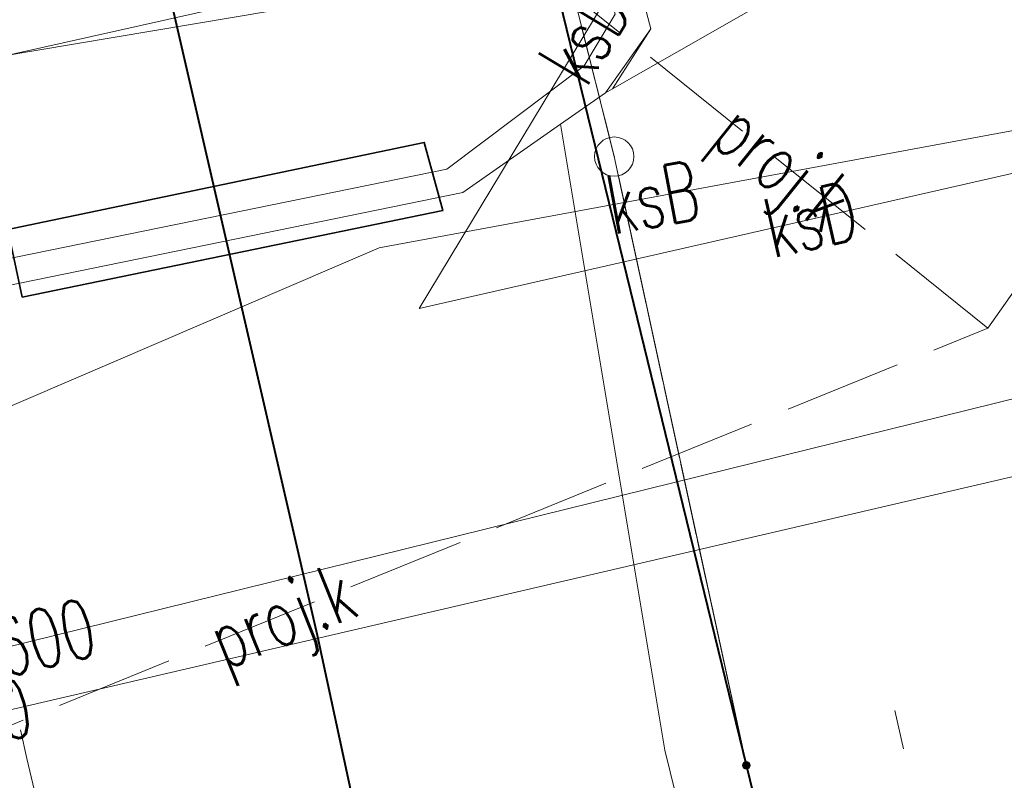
# Model space of a CAD drawing. Header units: metres. Extents: x 6567444 to 13135881, y 5574237 to 11149086.
# Tile 83 of 212: x 6567806 to 6567818, y 5574503 to 5574513. Entities that reach past the tile are written whole.
import ezdxf
from ezdxf.enums import TextEntityAlignment as Align

# ---------------------------------------------------------------- set-up
doc = ezdxf.new("R2010")
doc.units = ezdxf.units.M
for name, pattern in [('_MDCP$0$L_0_03', [1, 0.5, -0.5]), ('_MDCP$1$L_0_06', [2, 1.5, -0.5]), ('GE.I.6640.1.468.2024_MDCP_dodatkowe pomiary_12.03.2026$0$L_0_03', [1, 0.5, -0.5]), ('GE.I.6640.1.468.2024_MDCP_dodatkowe pomiary_12.03.2026$0$L_0_06', [2, 1.5, -0.5])]:
    doc.linetypes.add(name, pattern=pattern)
for name, color, linetype, lineweight in [('_MDCP$0$EGB_DzialkaEwidencyjna', 7, 'Continuous', 18), ('_MDCP$0$EGB_Klasouzytek', 92, 'Continuous', 18), ('_MDCP$0$EGB_KonturUzytkuGruntowego', 92, 'Continuous', 18), ('_MDCP$0$EGB_PunktGraniczny', 7, 'Continuous', 18), ('_MDCP$0$GES_PrzewodElektroenergetyczny', 1, 'Continuous', 18), ('_MDCP$0$GES_PrzewodKanalizacyjny_Projektowany', 7, 'Continuous', 18), ('_MDCP$0$GES_UrzadzeniaTowarzyszczaceLiniowe', 7, 'Continuous', 18), ('_MDCP$0$MP_LINIE_REGULAC', 135, 'Continuous', 40), ('_MDCP$0$OT_Budowle', 7, 'Continuous', 18), ('_MDCP$0$OT_Komunikacja', 7, 'Continuous', 18), ('_MDCP$1$GES_PrzewodKanalizacyjny', 36, 'Continuous', 18), ('_MDCP$1$GES_PrzewodWodociagowy', 5, 'Continuous', 18), ('GE.I.6640.1.468.2024_MDCP_dodatkowe pomiary_12.03.2026$0$EGB_DzialkaEwidencyjna', 7, 'Continuous', 18), ('GE.I.6640.1.468.2024_MDCP_dodatkowe pomiary_12.03.2026$0$EGB_Klasouzytek', 92, 'Continuous', 18), ('GE.I.6640.1.468.2024_MDCP_dodatkowe pomiary_12.03.2026$0$EGB_KonturUzytkuGruntowego', 92, 'Continuous', 18), ('GE.I.6640.1.468.2024_MDCP_dodatkowe pomiary_12.03.2026$0$EGB_PunktGraniczny', 7, 'Continuous', 18), ('GE.I.6640.1.468.2024_MDCP_dodatkowe pomiary_12.03.2026$0$GES_PrzewodElektroenergetyczny', 1, 'Continuous', 18), ('GE.I.6640.1.468.2024_MDCP_dodatkowe pomiary_12.03.2026$0$GES_PrzewodKanalizacyjny', 36, 'Continuous', 18), ('GE.I.6640.1.468.2024_MDCP_dodatkowe pomiary_12.03.2026$0$GES_PrzewodKanalizacyjny_Projektowany', 7, 'Continuous', 18), ('GE.I.6640.1.468.2024_MDCP_dodatkowe pomiary_12.03.2026$0$GES_PrzewodWodociagowy', 5, 'Continuous', 18), ('GE.I.6640.1.468.2024_MDCP_dodatkowe pomiary_12.03.2026$0$GES_UrzadzeniaTowarzyszczaceLiniowe', 7, 'Continuous', 18), ('GE.I.6640.1.468.2024_MDCP_dodatkowe pomiary_12.03.2026$0$MP_LINIE_REGULAC', 135, 'Continuous', 40), ('GE.I.6640.1.468.2024_MDCP_dodatkowe pomiary_12.03.2026$0$OT_Budowle', 7, 'Continuous', 18), ('GE.I.6640.1.468.2024_MDCP_dodatkowe pomiary_12.03.2026$0$OT_Komunikacja', 7, 'Continuous', 18)]:
    doc.layers.add(name, color=color, linetype=linetype, lineweight=lineweight)
doc.styles.add('_MDCP$0$STANDARD', font='simplex.shx')
doc.styles.add('GE.I.6640.1.468.2024_MDCP_dodatkowe pomiary_12.03.2026$0$STANDARD', font='simplex.shx')

# ---------------------------------------------------------------- blocks, each defined once
blk = doc.blocks.new('_MDCP$0$L_0_02_2')
at = {"color": 0}
blk.add_point((0, 0), dxfattribs=at)
blk = doc.blocks.new('_MDCP$0$L_0_02_1')
at = {"color": 0}
blk.add_point((0, 0), dxfattribs=at)
blk = doc.blocks.new('_MDCP$0$L_0_29_1')
at = {"color": 0, "linetype": 'Continuous', "lineweight": 13, "flags": 128}
blk.add_lwpolyline([(0, -0.5), (0, 0.5)], dxfattribs=at)
blk = doc.blocks.new('_MDCP$0$EGPG_S')
at = {"color": 0, "linetype": 'Continuous', "lineweight": 18}
blk.add_circle((0, 0), 0.5, dxfattribs=at)
blk = doc.blocks.new('_MDCP$0$EGPG_N')
at = {"linetype": 'Continuous', "lineweight": 13}
blk.add_hatch(color=0, dxfattribs=at).paths.add_polyline_path([(0, -0.1, 1), (0, 0.1, 1)])
at = {"color": 0, "linetype": 'Continuous', "lineweight": 13}
blk.add_circle((0, 0), 0.1, dxfattribs=at)
blk = doc.blocks.new('_MDCP')
at = {"layer": '_MDCP$0$EGB_DzialkaEwidencyjna', "linetype": 'Continuous', "lineweight": 18}
for p, q in [((6567813.329, 5574511.092), (6567812.971, 5574512.518)), ((6567812.971, 5574512.518), (6567813.329, 5574511.092)), ((6567815.017, 5574503.354), (6567813.443, 5574510.606)), ((6567813.443, 5574510.606), (6567815.017, 5574503.354))]:
    blk.add_line(p, q, dxfattribs=at)
at = {"layer": '_MDCP$0$EGB_Klasouzytek', "lineweight": 18}
for points in [[(6567799.496, 5574570.502), (6567805.83, 5574540.63), (6567812.91, 5574512.76), (6567813.39, 5574510.85), (6567815.07, 5574503.11), (6567824.54, 5574464.39), (6567837.97, 5574408.39), (6567843.288, 5574339.737)], [(6567843.288, 5574339.738), (6567840.22, 5574379.37), (6567837.97, 5574408.39), (6567824.54, 5574464.39), (6567815.07, 5574503.11), (6567813.39, 5574510.85), (6567812.91, 5574512.76), (6567809.64, 5574533.63), (6567810.66, 5574545.93), (6567811.96, 5574548.85), (6567814.7, 5574549.3), (6567819.81, 5574551.02), (6567841.64, 5574556.2), (6567848.19, 5574557.83), (6567849.51, 5574552.26), (6567830.11, 5574547.72), (6567829, 5574518.49), (6567851.37, 5574441.53), (6567857.95, 5574413.39), (6567862.49, 5574380.1), (6567864.17, 5574367.81), (6567869.98, 5574345.11), (6567862.17, 5574342.99), (6567862.141, 5574342.197)]]:
    blk.add_lwpolyline(points, dxfattribs=at)
at = {"layer": '_MDCP$0$EGB_KonturUzytkuGruntowego', "linetype": '_MDCP$0$L_0_03', "lineweight": 18}
for points in [[(6567799.496, 5574570.502), (6567805.83, 5574540.63), (6567812.91, 5574512.76), (6567813.39, 5574510.85), (6567815.07, 5574503.11), (6567824.54, 5574464.39), (6567837.97, 5574408.39), (6567840.22, 5574379.37), (6567843.288, 5574339.738)], [(6567843.288, 5574339.738), (6567840.22, 5574379.37), (6567837.97, 5574408.39), (6567824.54, 5574464.39), (6567815.07, 5574503.11), (6567813.39, 5574510.85), (6567812.91, 5574512.76), (6567809.64, 5574533.63), (6567810.66, 5574545.93), (6567811.96, 5574548.85), (6567814.7, 5574549.3), (6567819.81, 5574551.02), (6567841.64, 5574556.2), (6567848.19, 5574557.83), (6567849.51, 5574552.26), (6567830.11, 5574547.72), (6567829, 5574518.49), (6567851.37, 5574441.53), (6567857.95, 5574413.39), (6567862.49, 5574380.1), (6567864.17, 5574367.81), (6567869.98, 5574345.11), (6567862.17, 5574342.99), (6567862.141, 5574342.197)]]:
    blk.add_lwpolyline(points, dxfattribs=at)
at = {"layer": '_MDCP$0$EGB_PunktGraniczny'}
for p in [(6567813.39, 5574510.85), (6567815.07, 5574503.11)]:
    blk.add_point(p, dxfattribs=at)
at = {"layer": '_MDCP$0$GES_PrzewodElektroenergetyczny', "color": 1, "linetype": 'Continuous', "lineweight": 18}
for points in [[(6567873.65, 5574564.68), (6567858.185, 5574560.669), (6567842.81, 5574557.22), (6567841.652, 5574557.736), (6567838.02, 5574560.82), (6567836.97, 5574561.34), (6567827.408, 5574559.513), (6567825.24, 5574559.375), (6567823.842, 5574558.387), (6567822.303, 5574556.767), (6567821.25, 5574553.7), (6567820.388, 5574552.522), (6567818.508, 5574550.958), (6567817.589, 5574547.746), (6567816.52, 5574541.4), (6567814.783, 5574530.308), (6567815.18, 5574526.62), (6567815.46, 5574522.32), (6567816.83, 5574517.28), (6567816.455, 5574514.619), (6567815.516, 5574513.797), (6567802.55, 5574511.616)], [(6567873.65, 5574564.68), (6567858.185, 5574560.669), (6567842.81, 5574557.22), (6567841.652, 5574557.736), (6567838.02, 5574560.82), (6567836.97, 5574561.34), (6567827.408, 5574559.513), (6567825.24, 5574559.375), (6567823.842, 5574558.387), (6567822.303, 5574556.767), (6567821.25, 5574553.7), (6567820.388, 5574552.522), (6567818.508, 5574550.958), (6567817.589, 5574547.746), (6567816.52, 5574541.4), (6567814.783, 5574530.308), (6567815.18, 5574526.62), (6567815.46, 5574522.32), (6567816.83, 5574517.28), (6567816.455, 5574514.619), (6567815.516, 5574513.797), (6567802.55, 5574511.616)], [(6567821.689, 5574574.676), (6567824.614, 5574569.975), (6567824.749, 5574569.163), (6567824.869, 5574568.446), (6567824.96, 5574567.901), (6567826.159, 5574560.699), (6567824.503, 5574558.716), (6567818.43, 5574554.059), (6567817.963, 5574552.826), (6567817.933, 5574552.746), (6567810.864, 5574534.061), (6567809.989, 5574533.009), (6567809.88, 5574530.991), (6567810.579, 5574524.841), (6567813.857, 5574512.476), (6567813.279, 5574511.663)], [(6567821.689, 5574574.676), (6567824.614, 5574569.975), (6567824.749, 5574569.163), (6567824.869, 5574568.446), (6567824.96, 5574567.901), (6567826.159, 5574560.699), (6567824.503, 5574558.716), (6567818.43, 5574554.059), (6567817.963, 5574552.826), (6567817.933, 5574552.746), (6567810.864, 5574534.061), (6567809.989, 5574533.009), (6567809.88, 5574530.991), (6567810.579, 5574524.841), (6567813.857, 5574512.476), (6567813.369, 5574511.714)], [(6567806.525, 5574571.824), (6567812.913, 5574566.813), (6567816.258, 5574566.232), (6567824.701, 5574567.978), (6567824.712, 5574567.844), (6567825.715, 5574560.823), (6567823.839, 5574558.871), (6567818.124, 5574554.515), (6567817.484, 5574552.804), (6567817.454, 5574552.724), (6567811.233, 5574536.077), (6567810.486, 5574534.259), (6567809.675, 5574533.185), (6567809.413, 5574530.761), (6567810.153, 5574524.894), (6567810.792, 5574522.721), (6567810.901, 5574522.304), (6567813.402, 5574512.663), (6567813.006, 5574512.003), (6567811.262, 5574510.689), (6567805.592, 5574509.535), (6567805.478, 5574509.512)]]:
    blk.add_lwpolyline(points, dxfattribs=at)
at = {"layer": '_MDCP$0$GES_PrzewodElektroenergetyczny', "color": 1, "linetype": 'Continuous', "lineweight": 18, "flags": 128}
for points in [[(6567839.429, 5574557.634), (6567843.814, 5574538.959), (6567847.225, 5574531.413), (6567849.054, 5574530.594), (6567849.634, 5574529.929), (6567849.99, 5574528.845), (6567850.111, 5574525.986), (6567849.4, 5574523.295), (6567833.849, 5574501.642), (6567833.428, 5574500.948), (6567842.057, 5574466.646), (6567837.363, 5574465.727), (6567836.904, 5574465.072), (6567825.838, 5574462.038), (6567824.032, 5574462.668), (6567814.032, 5574503.304), (6567812.705, 5574511.261)], [(6567838.664, 5574557.463), (6567825.286, 5574554.465), (6567821.836, 5574553.69), (6567821.707, 5574552.996), (6567821.696, 5574552.936), (6567820.074, 5574544.186), (6567818.966, 5574530.39), (6567820.156, 5574520.342), (6567819.55, 5574515.238), (6567813.369, 5574511.714), (6567813.279, 5574511.663), (6567812.705, 5574511.261), (6567811.464, 5574510.392), (6567805.665, 5574509.205)]]:
    blk.add_lwpolyline(points, dxfattribs=at)
at = {"layer": '_MDCP$0$GES_PrzewodKanalizacyjny_Projektowany', "color": 36, "linetype": '_MDCP$1$L_0_06', "lineweight": 18, "flags": 128}
for points in [[(6567818.14, 5574508.67), (6567821.7, 5574513.73)], [(6567818.14, 5574508.67), (6567812.97, 5574512.82)]]:
    blk.add_lwpolyline(points, dxfattribs=at)
at = {"layer": '_MDCP$0$GES_PrzewodKanalizacyjny_Projektowany', "color": 36, "linetype": '_MDCP$1$L_0_06', "lineweight": 18}
blk.add_lwpolyline([(6567804.483, 5574503.119), (6567818.14, 5574508.67)], dxfattribs=at)
at = {"layer": '_MDCP$0$GES_UrzadzeniaTowarzyszczaceLiniowe', "color": 7, "linetype": 'Continuous', "lineweight": 35, "flags": 128}
blk.add_lwpolyline([(6567805.678, 5574509.924), (6567810.974, 5574511.03), (6567811.212, 5574510.164), (6567805.861, 5574509.063), (6567805.678, 5574509.924)], dxfattribs=at)
at = {"layer": '_MDCP$0$MP_LINIE_REGULAC', "linetype": 'Continuous'}
for points in [[(6567936.85, 5574576.14), (6567822.725, 5574553.2), (6567807.758, 5574533.041), (6567819.961, 5574483.091), (6567828.37, 5574448.208)], [(6567809.616, 5574504.76), (6567804.161, 5574528.403), (6567807.758, 5574533.041)], [(6567837.155, 5574338.938), (6567830.301, 5574410.488), (6567815.244, 5574478.805), (6567809.616, 5574504.76)]]:
    blk.add_lwpolyline(points, dxfattribs=at)
at = {"layer": '_MDCP$0$OT_Komunikacja', "color": 7, "linetype": '_MDCP$1$L_0_06', "lineweight": 18}
blk.add_lwpolyline([(6567795.319, 5574569.716), (6567796.473, 5574568.245), (6567799.129, 5574550.738), (6567799.06, 5574550.553), (6567798.843, 5574549.3), (6567798.778, 5574548.237), (6567799.488, 5574543.471), (6567801.098, 5574531.285), (6567802.839, 5574519.644), (6567804.604, 5574509.432), (6567805.918, 5574503.198), (6567807.719, 5574495.774), (6567814.307, 5574468.68), (6567815.259, 5574464.767), (6567817.142, 5574457.023), (6567819.924, 5574445.478)], dxfattribs=at)
at = {"layer": '_MDCP$1$GES_PrzewodKanalizacyjny', "color": 36, "linetype": 'Continuous', "lineweight": 18, "flags": 128}
for points in [[(6567815.11, 5574515.88), (6567810.911, 5574508.919)], [(6567820.865, 5574511.185), (6567810.911, 5574508.919)]]:
    blk.add_lwpolyline(points, dxfattribs=at)
at = {"layer": '_MDCP$1$GES_PrzewodKanalizacyjny', "color": 36, "linetype": 'Continuous', "lineweight": 18}
blk.add_lwpolyline([(6567835.18, 5574505.71), (6567834.38, 5574509.4), (6567832, 5574510.49), (6567820.46, 5574511.55), (6567810.4, 5574509.69), (6567803.648, 5574506.79)], dxfattribs=at)
at = {"layer": '_MDCP$1$GES_PrzewodWodociagowy', "color": 5, "linetype": 'Continuous', "lineweight": 18}
for points in [[(6567933.69, 5574572.61), (6567933.06, 5574572.59), (6567924.48, 5574571.48), (6567923.42, 5574572.32), (6567920.04, 5574574.98), (6567915.01, 5574574.28), (6567879.77, 5574567.11), (6567879.07, 5574566.99), (6567878.14, 5574565.37), (6567860.87, 5574560.66), (6567855.39, 5574559.03), (6567839.4, 5574555.34), (6567836.94, 5574551.59), (6567834.92, 5574548.08), (6567832.61, 5574544.04), (6567830.53, 5574540.71), (6567827.89, 5574537.03), (6567830.01, 5574517.51), (6567828.46, 5574517.24), (6567802.588, 5574511.449)], [(6567804.224, 5574504.256), (6567820.64, 5574508.31)], [(6567820.816, 5574507.33), (6567804.394, 5574503.509)]]:
    blk.add_lwpolyline(points, dxfattribs=at)
at = {"layer": '_MDCP$0$EGB_DzialkaEwidencyjna', "linetype": 'Continuous', "xscale": 0.5, "yscale": 0.5, "zscale": 0.5}
for name, p, rotation in [('_MDCP$0$L_0_02_2', (6567813.39, 5574510.85), 104.11), ('_MDCP$0$L_0_02_1', (6567813.39, 5574510.85), 282.25), ('_MDCP$0$L_0_02_2', (6567813.39, 5574510.85), 282.25), ('_MDCP$0$L_0_02_1', (6567813.39, 5574510.85), 104.11), ('_MDCP$0$L_0_02_2', (6567815.07, 5574503.11), 102.25), ('_MDCP$0$L_0_02_1', (6567815.07, 5574503.11), 283.74), ('_MDCP$0$L_0_02_2', (6567815.07, 5574503.11), 283.74), ('_MDCP$0$L_0_02_1', (6567815.07, 5574503.11), 102.25)]:
    blk.add_blockref(name, p, dxfattribs=dict(at, rotation=rotation))
at = {"layer": '_MDCP$0$EGB_PunktGraniczny', "linetype": 'Continuous', "xscale": 0.5, "yscale": 0.5, "zscale": 0.5}
for name, p in [('_MDCP$0$EGPG_S', (6567813.39, 5574510.85)), ('_MDCP$0$EGPG_N', (6567815.07, 5574503.11))]:
    blk.add_blockref(name, p, dxfattribs=at)
at = {"layer": '_MDCP$0$OT_Budowle', "color": 7, "linetype": 'Continuous', "xscale": 0.5, "yscale": 0.5, "zscale": 0.5, "rotation": 193.18}
blk.add_blockref('_MDCP$0$L_0_29_1', (6567817.013, 5574503.565), dxfattribs=at)
at = {"layer": '_MDCP$0$GES_PrzewodKanalizacyjny_Projektowany', "color": 36, "lineweight": 15, "style": '_MDCP$0$STANDARD', "width": 0.66}
for rotation, p in [(-38.8, (6567815.555, 5574510.745)), (-337.9, (6567809.16, 5574505.02))]:
    blk.add_text('proj.k', height=0.75, rotation=rotation, dxfattribs=at).set_placement(p, align=Align.MIDDLE_CENTER)
at = {"layer": '_MDCP$1$GES_PrzewodKanalizacyjny', "color": 36, "lineweight": 15, "style": '_MDCP$0$STANDARD', "width": 0.66}
for s, rotation, p in [('ksD', -301.1, (6567813.011, 5574512.399)), ('ksB', -349.5, (6567813.88, 5574510.333)), ('ksD', -347.2, (6567815.888, 5574510.052))]:
    blk.add_text(s, height=0.75, rotation=rotation, dxfattribs=at).set_placement(p, align=Align.MIDDLE_CENTER)
at = {"layer": '_MDCP$1$GES_PrzewodWodociagowy', "color": 5, "lineweight": 15, "style": '_MDCP$0$STANDARD', "width": 0.66}
for s, rotation, p in [('woD600', -346.1, (6567805.509, 5574504.573)), ('woD400', -346.9, (6567804.696, 5574503.579))]:
    blk.add_text(s, height=0.75, rotation=rotation, dxfattribs=at).set_placement(p, align=Align.MIDDLE_CENTER)
blk = doc.blocks.new('GE.I.6640.1.468.2024_MDCP_dodatkowe pomiary_12.03.2026$0$L_0_02_2')
at = {"color": 0}
blk.add_point((0, 0), dxfattribs=at)
blk = doc.blocks.new('GE.I.6640.1.468.2024_MDCP_dodatkowe pomiary_12.03.2026$0$L_0_02_1')
at = {"color": 0}
blk.add_point((0, 0), dxfattribs=at)
blk = doc.blocks.new('GE.I.6640.1.468.2024_MDCP_dodatkowe pomiary_12.03.2026$0$L_0_29_1')
at = {"color": 0, "linetype": 'Continuous', "lineweight": 13, "flags": 128}
blk.add_lwpolyline([(0, -0.5), (0, 0.5)], dxfattribs=at)
blk = doc.blocks.new('GE.I.6640.1.468.2024_MDCP_dodatkowe pomiary_12.03.2026$0$EGPG_S')
at = {"color": 0, "linetype": 'Continuous', "lineweight": 18}
blk.add_circle((0, 0), 0.5, dxfattribs=at)
blk = doc.blocks.new('GE.I.6640.1.468.2024_MDCP_dodatkowe pomiary_12.03.2026$0$EGPG_N')
at = {"linetype": 'Continuous', "lineweight": 13}
blk.add_hatch(color=0, dxfattribs=at).paths.add_polyline_path([(0, -0.1, 1), (0, 0.1, 1)])
at = {"color": 0, "linetype": 'Continuous', "lineweight": 13}
blk.add_circle((0, 0), 0.1, dxfattribs=at)
blk = doc.blocks.new('GE.I.6640.1.468.2024_MDCP_dodatkowe pomiary_12.03.2026')
at = {"layer": 'GE.I.6640.1.468.2024_MDCP_dodatkowe pomiary_12.03.2026$0$EGB_DzialkaEwidencyjna', "linetype": 'Continuous', "lineweight": 18}
for p, q in [((6567813.329, 5574511.092), (6567812.971, 5574512.518)), ((6567812.971, 5574512.518), (6567813.329, 5574511.092)), ((6567815.017, 5574503.354), (6567813.443, 5574510.606)), ((6567813.443, 5574510.606), (6567815.017, 5574503.354))]:
    blk.add_line(p, q, dxfattribs=at)
at = {"layer": 'GE.I.6640.1.468.2024_MDCP_dodatkowe pomiary_12.03.2026$0$EGB_Klasouzytek', "lineweight": 18}
for points in [[(6567799.496, 5574570.502), (6567805.83, 5574540.63), (6567812.91, 5574512.76), (6567813.39, 5574510.85), (6567815.07, 5574503.11), (6567824.54, 5574464.39), (6567837.97, 5574408.39), (6567843.288, 5574339.737)], [(6567843.288, 5574339.738), (6567840.22, 5574379.37), (6567837.97, 5574408.39), (6567824.54, 5574464.39), (6567815.07, 5574503.11), (6567813.39, 5574510.85), (6567812.91, 5574512.76), (6567809.64, 5574533.63), (6567810.66, 5574545.93), (6567811.96, 5574548.85), (6567814.7, 5574549.3), (6567819.81, 5574551.02), (6567841.64, 5574556.2), (6567848.19, 5574557.83), (6567849.51, 5574552.26), (6567830.11, 5574547.72), (6567829, 5574518.49), (6567851.37, 5574441.53), (6567857.95, 5574413.39), (6567862.49, 5574380.1), (6567864.17, 5574367.81), (6567869.98, 5574345.11), (6567862.17, 5574342.99), (6567862.141, 5574342.197)]]:
    blk.add_lwpolyline(points, dxfattribs=at)
at = {"layer": 'GE.I.6640.1.468.2024_MDCP_dodatkowe pomiary_12.03.2026$0$EGB_KonturUzytkuGruntowego', "linetype": 'GE.I.6640.1.468.2024_MDCP_dodatkowe pomiary_12.03.2026$0$L_0_03', "lineweight": 18}
for points in [[(6567799.496, 5574570.502), (6567805.83, 5574540.63), (6567812.91, 5574512.76), (6567813.39, 5574510.85), (6567815.07, 5574503.11), (6567824.54, 5574464.39), (6567837.97, 5574408.39), (6567840.22, 5574379.37), (6567843.288, 5574339.738)], [(6567843.288, 5574339.738), (6567840.22, 5574379.37), (6567837.97, 5574408.39), (6567824.54, 5574464.39), (6567815.07, 5574503.11), (6567813.39, 5574510.85), (6567812.91, 5574512.76), (6567809.64, 5574533.63), (6567810.66, 5574545.93), (6567811.96, 5574548.85), (6567814.7, 5574549.3), (6567819.81, 5574551.02), (6567841.64, 5574556.2), (6567848.19, 5574557.83), (6567849.51, 5574552.26), (6567830.11, 5574547.72), (6567829, 5574518.49), (6567851.37, 5574441.53), (6567857.95, 5574413.39), (6567862.49, 5574380.1), (6567864.17, 5574367.81), (6567869.98, 5574345.11), (6567862.17, 5574342.99), (6567862.141, 5574342.197)]]:
    blk.add_lwpolyline(points, dxfattribs=at)
at = {"layer": 'GE.I.6640.1.468.2024_MDCP_dodatkowe pomiary_12.03.2026$0$EGB_PunktGraniczny'}
for p in [(6567813.39, 5574510.85), (6567815.07, 5574503.11)]:
    blk.add_point(p, dxfattribs=at)
at = {"layer": 'GE.I.6640.1.468.2024_MDCP_dodatkowe pomiary_12.03.2026$0$GES_PrzewodElektroenergetyczny', "color": 1, "linetype": 'Continuous', "lineweight": 18}
for points in [[(6567873.65, 5574564.68), (6567858.185, 5574560.669), (6567842.81, 5574557.22), (6567841.652, 5574557.736), (6567838.02, 5574560.82), (6567836.97, 5574561.34), (6567827.408, 5574559.513), (6567825.24, 5574559.375), (6567823.842, 5574558.387), (6567822.303, 5574556.767), (6567821.25, 5574553.7), (6567820.388, 5574552.522), (6567818.508, 5574550.958), (6567817.589, 5574547.746), (6567816.52, 5574541.4), (6567814.783, 5574530.308), (6567815.18, 5574526.62), (6567815.46, 5574522.32), (6567816.83, 5574517.28), (6567816.455, 5574514.619), (6567815.516, 5574513.797), (6567802.55, 5574511.616)], [(6567873.65, 5574564.68), (6567858.185, 5574560.669), (6567842.81, 5574557.22), (6567841.652, 5574557.736), (6567838.02, 5574560.82), (6567836.97, 5574561.34), (6567827.408, 5574559.513), (6567825.24, 5574559.375), (6567823.842, 5574558.387), (6567822.303, 5574556.767), (6567821.25, 5574553.7), (6567820.388, 5574552.522), (6567818.508, 5574550.958), (6567817.589, 5574547.746), (6567816.52, 5574541.4), (6567814.783, 5574530.308), (6567815.18, 5574526.62), (6567815.46, 5574522.32), (6567816.83, 5574517.28), (6567816.455, 5574514.619), (6567815.516, 5574513.797), (6567802.55, 5574511.616)], [(6567821.689, 5574574.676), (6567824.614, 5574569.975), (6567824.749, 5574569.163), (6567824.869, 5574568.446), (6567824.96, 5574567.901), (6567826.159, 5574560.699), (6567824.503, 5574558.716), (6567818.43, 5574554.059), (6567817.963, 5574552.826), (6567817.933, 5574552.746), (6567810.864, 5574534.061), (6567809.989, 5574533.009), (6567809.88, 5574530.991), (6567810.579, 5574524.841), (6567813.857, 5574512.476), (6567813.279, 5574511.663)], [(6567821.689, 5574574.676), (6567824.614, 5574569.975), (6567824.749, 5574569.163), (6567824.869, 5574568.446), (6567824.96, 5574567.901), (6567826.159, 5574560.699), (6567824.503, 5574558.716), (6567818.43, 5574554.059), (6567817.963, 5574552.826), (6567817.933, 5574552.746), (6567810.864, 5574534.061), (6567809.989, 5574533.009), (6567809.88, 5574530.991), (6567810.579, 5574524.841), (6567813.857, 5574512.476), (6567813.369, 5574511.714)], [(6567806.525, 5574571.824), (6567812.913, 5574566.813), (6567816.258, 5574566.232), (6567824.701, 5574567.978), (6567824.712, 5574567.844), (6567825.715, 5574560.823), (6567823.839, 5574558.871), (6567818.124, 5574554.515), (6567817.484, 5574552.804), (6567817.454, 5574552.724), (6567811.233, 5574536.077), (6567810.486, 5574534.259), (6567809.675, 5574533.185), (6567809.413, 5574530.761), (6567810.153, 5574524.894), (6567810.792, 5574522.721), (6567810.901, 5574522.304), (6567813.402, 5574512.663), (6567813.006, 5574512.003), (6567811.262, 5574510.689), (6567805.592, 5574509.535), (6567805.478, 5574509.512)]]:
    blk.add_lwpolyline(points, dxfattribs=at)
at = {"layer": 'GE.I.6640.1.468.2024_MDCP_dodatkowe pomiary_12.03.2026$0$GES_PrzewodElektroenergetyczny', "color": 1, "linetype": 'Continuous', "lineweight": 18, "flags": 128}
for points in [[(6567839.429, 5574557.634), (6567843.814, 5574538.959), (6567847.225, 5574531.413), (6567849.054, 5574530.594), (6567849.634, 5574529.929), (6567849.99, 5574528.845), (6567850.111, 5574525.986), (6567849.4, 5574523.295), (6567833.849, 5574501.642), (6567833.428, 5574500.948), (6567842.057, 5574466.646), (6567837.363, 5574465.727), (6567836.904, 5574465.072), (6567825.838, 5574462.038), (6567824.032, 5574462.668), (6567814.032, 5574503.304), (6567812.705, 5574511.261)], [(6567838.664, 5574557.463), (6567825.286, 5574554.465), (6567821.836, 5574553.69), (6567821.707, 5574552.996), (6567821.696, 5574552.936), (6567820.074, 5574544.186), (6567818.966, 5574530.39), (6567820.156, 5574520.342), (6567819.55, 5574515.238), (6567813.369, 5574511.714), (6567813.279, 5574511.663), (6567812.705, 5574511.261), (6567811.464, 5574510.392), (6567805.665, 5574509.205)]]:
    blk.add_lwpolyline(points, dxfattribs=at)
at = {"layer": 'GE.I.6640.1.468.2024_MDCP_dodatkowe pomiary_12.03.2026$0$GES_PrzewodKanalizacyjny', "color": 36, "linetype": 'Continuous', "lineweight": 18, "flags": 128}
for points in [[(6567815.11, 5574515.88), (6567810.911, 5574508.919)], [(6567820.865, 5574511.185), (6567810.911, 5574508.919)]]:
    blk.add_lwpolyline(points, dxfattribs=at)
at = {"layer": 'GE.I.6640.1.468.2024_MDCP_dodatkowe pomiary_12.03.2026$0$GES_PrzewodKanalizacyjny', "color": 36, "linetype": 'Continuous', "lineweight": 18}
blk.add_lwpolyline([(6567835.18, 5574505.71), (6567834.38, 5574509.4), (6567832, 5574510.49), (6567820.46, 5574511.55), (6567810.4, 5574509.69), (6567803.648, 5574506.79)], dxfattribs=at)
at = {"layer": 'GE.I.6640.1.468.2024_MDCP_dodatkowe pomiary_12.03.2026$0$GES_PrzewodKanalizacyjny_Projektowany', "color": 36, "linetype": 'GE.I.6640.1.468.2024_MDCP_dodatkowe pomiary_12.03.2026$0$L_0_06', "lineweight": 18, "flags": 128}
for points in [[(6567818.14, 5574508.67), (6567821.7, 5574513.73)], [(6567818.14, 5574508.67), (6567812.97, 5574512.82)]]:
    blk.add_lwpolyline(points, dxfattribs=at)
at = {"layer": 'GE.I.6640.1.468.2024_MDCP_dodatkowe pomiary_12.03.2026$0$GES_PrzewodKanalizacyjny_Projektowany', "color": 36, "linetype": 'GE.I.6640.1.468.2024_MDCP_dodatkowe pomiary_12.03.2026$0$L_0_06', "lineweight": 18}
blk.add_lwpolyline([(6567804.483, 5574503.119), (6567818.14, 5574508.67)], dxfattribs=at)
at = {"layer": 'GE.I.6640.1.468.2024_MDCP_dodatkowe pomiary_12.03.2026$0$GES_PrzewodWodociagowy', "color": 5, "linetype": 'Continuous', "lineweight": 18}
for points in [[(6567933.69, 5574572.61), (6567933.06, 5574572.59), (6567924.48, 5574571.48), (6567923.42, 5574572.32), (6567920.04, 5574574.98), (6567915.01, 5574574.28), (6567879.77, 5574567.11), (6567879.07, 5574566.99), (6567878.14, 5574565.37), (6567860.87, 5574560.66), (6567855.39, 5574559.03), (6567839.4, 5574555.34), (6567836.94, 5574551.59), (6567834.92, 5574548.08), (6567832.61, 5574544.04), (6567830.53, 5574540.71), (6567827.89, 5574537.03), (6567830.01, 5574517.51), (6567828.46, 5574517.24), (6567802.588, 5574511.449)], [(6567804.224, 5574504.256), (6567820.64, 5574508.31)], [(6567820.816, 5574507.33), (6567804.394, 5574503.509)]]:
    blk.add_lwpolyline(points, dxfattribs=at)
at = {"layer": 'GE.I.6640.1.468.2024_MDCP_dodatkowe pomiary_12.03.2026$0$GES_UrzadzeniaTowarzyszczaceLiniowe', "color": 7, "linetype": 'Continuous', "lineweight": 35, "flags": 128}
blk.add_lwpolyline([(6567805.678, 5574509.924), (6567810.974, 5574511.03), (6567811.212, 5574510.164), (6567805.861, 5574509.063), (6567805.678, 5574509.924)], dxfattribs=at)
at = {"layer": 'GE.I.6640.1.468.2024_MDCP_dodatkowe pomiary_12.03.2026$0$MP_LINIE_REGULAC', "linetype": 'Continuous'}
for points in [[(6567936.85, 5574576.14), (6567822.725, 5574553.2), (6567807.758, 5574533.041), (6567819.961, 5574483.091), (6567828.37, 5574448.208)], [(6567809.616, 5574504.76), (6567804.161, 5574528.403), (6567807.758, 5574533.041)], [(6567837.155, 5574338.938), (6567830.301, 5574410.488), (6567815.244, 5574478.805), (6567809.616, 5574504.76)]]:
    blk.add_lwpolyline(points, dxfattribs=at)
at = {"layer": 'GE.I.6640.1.468.2024_MDCP_dodatkowe pomiary_12.03.2026$0$OT_Komunikacja', "color": 7, "linetype": 'GE.I.6640.1.468.2024_MDCP_dodatkowe pomiary_12.03.2026$0$L_0_06', "lineweight": 18}
blk.add_lwpolyline([(6567795.319, 5574569.716), (6567796.473, 5574568.245), (6567799.129, 5574550.738), (6567799.06, 5574550.553), (6567798.843, 5574549.3), (6567798.778, 5574548.237), (6567799.488, 5574543.471), (6567801.098, 5574531.285), (6567802.839, 5574519.644), (6567804.604, 5574509.432), (6567805.918, 5574503.198), (6567807.719, 5574495.774), (6567814.307, 5574468.68), (6567815.259, 5574464.767), (6567817.142, 5574457.023), (6567819.924, 5574445.478)], dxfattribs=at)
at = {"layer": 'GE.I.6640.1.468.2024_MDCP_dodatkowe pomiary_12.03.2026$0$EGB_DzialkaEwidencyjna', "linetype": 'Continuous', "xscale": 0.5, "yscale": 0.5, "zscale": 0.5}
for name, p, rotation in [('GE.I.6640.1.468.2024_MDCP_dodatkowe pomiary_12.03.2026$0$L_0_02_2', (6567813.39, 5574510.85), 104.11), ('GE.I.6640.1.468.2024_MDCP_dodatkowe pomiary_12.03.2026$0$L_0_02_1', (6567813.39, 5574510.85), 282.25), ('GE.I.6640.1.468.2024_MDCP_dodatkowe pomiary_12.03.2026$0$L_0_02_2', (6567813.39, 5574510.85), 282.25), ('GE.I.6640.1.468.2024_MDCP_dodatkowe pomiary_12.03.2026$0$L_0_02_1', (6567813.39, 5574510.85), 104.11), ('GE.I.6640.1.468.2024_MDCP_dodatkowe pomiary_12.03.2026$0$L_0_02_2', (6567815.07, 5574503.11), 102.25), ('GE.I.6640.1.468.2024_MDCP_dodatkowe pomiary_12.03.2026$0$L_0_02_1', (6567815.07, 5574503.11), 283.74), ('GE.I.6640.1.468.2024_MDCP_dodatkowe pomiary_12.03.2026$0$L_0_02_2', (6567815.07, 5574503.11), 283.74), ('GE.I.6640.1.468.2024_MDCP_dodatkowe pomiary_12.03.2026$0$L_0_02_1', (6567815.07, 5574503.11), 102.25)]:
    blk.add_blockref(name, p, dxfattribs=dict(at, rotation=rotation))
at = {"layer": 'GE.I.6640.1.468.2024_MDCP_dodatkowe pomiary_12.03.2026$0$EGB_PunktGraniczny', "linetype": 'Continuous', "xscale": 0.5, "yscale": 0.5, "zscale": 0.5}
for name, p in [('GE.I.6640.1.468.2024_MDCP_dodatkowe pomiary_12.03.2026$0$EGPG_S', (6567813.39, 5574510.85)), ('GE.I.6640.1.468.2024_MDCP_dodatkowe pomiary_12.03.2026$0$EGPG_N', (6567815.07, 5574503.11))]:
    blk.add_blockref(name, p, dxfattribs=at)
at = {"layer": 'GE.I.6640.1.468.2024_MDCP_dodatkowe pomiary_12.03.2026$0$OT_Budowle', "color": 7, "linetype": 'Continuous', "xscale": 0.5, "yscale": 0.5, "zscale": 0.5, "rotation": 193.18}
blk.add_blockref('GE.I.6640.1.468.2024_MDCP_dodatkowe pomiary_12.03.2026$0$L_0_29_1', (6567817.013, 5574503.565), dxfattribs=at)
at = {"layer": 'GE.I.6640.1.468.2024_MDCP_dodatkowe pomiary_12.03.2026$0$GES_PrzewodKanalizacyjny', "color": 36, "lineweight": 15, "style": 'GE.I.6640.1.468.2024_MDCP_dodatkowe pomiary_12.03.2026$0$STANDARD', "width": 0.66}
for s, rotation, p in [('ksD', -301.1, (6567813.011, 5574512.399)), ('ksB', -349.5, (6567813.88, 5574510.333)), ('ksD', -347.2, (6567815.888, 5574510.052))]:
    blk.add_text(s, height=0.75, rotation=rotation, dxfattribs=at).set_placement(p, align=Align.MIDDLE_CENTER)
at = {"layer": 'GE.I.6640.1.468.2024_MDCP_dodatkowe pomiary_12.03.2026$0$GES_PrzewodKanalizacyjny_Projektowany', "color": 36, "lineweight": 15, "style": 'GE.I.6640.1.468.2024_MDCP_dodatkowe pomiary_12.03.2026$0$STANDARD', "width": 0.66}
for rotation, p in [(-38.8, (6567815.555, 5574510.745)), (-337.9, (6567809.16, 5574505.02))]:
    blk.add_text('proj.k', height=0.75, rotation=rotation, dxfattribs=at).set_placement(p, align=Align.MIDDLE_CENTER)
at = {"layer": 'GE.I.6640.1.468.2024_MDCP_dodatkowe pomiary_12.03.2026$0$GES_PrzewodWodociagowy', "color": 5, "lineweight": 15, "style": 'GE.I.6640.1.468.2024_MDCP_dodatkowe pomiary_12.03.2026$0$STANDARD', "width": 0.66}
for s, rotation, p in [('woD600', -346.1, (6567805.509, 5574504.573)), ('woD400', -346.9, (6567804.696, 5574503.579))]:
    blk.add_text(s, height=0.75, rotation=rotation, dxfattribs=at).set_placement(p, align=Align.MIDDLE_CENTER)

msp = doc.modelspace()

# ---------------------------------------------------------------- block references
at = {"layer": 'Defpoints'}
msp.add_blockref('GE.I.6640.1.468.2024_MDCP_dodatkowe pomiary_12.03.2026', (0, 0), dxfattribs=at)

# ---------------------------------------------------------------- next in the draw order: block references
msp.add_blockref('_MDCP', (0, 0))

doc.saveas('drawing.dxf')
